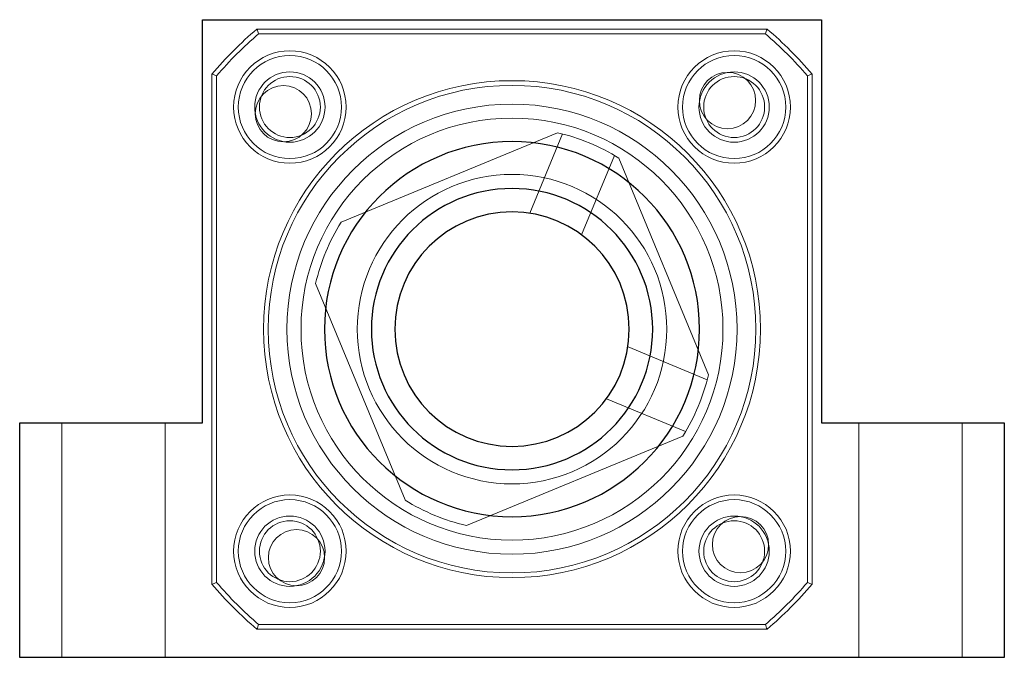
# Model space of a CAD drawing. Header units: millimetres. Extents: x 6686 to 7050, y 6542 to 6876.
# Tile 2 of 2: x 6945 to 7050, y 6675 to 6743. Entities that reach past the tile are written whole.
import ezdxf
from ezdxf.lldxf.tags import DXFTag

# ---------------------------------------------------------------- set-up
doc = ezdxf.new("R2010")
doc.units = ezdxf.units.MM
doc.layers.add('1', color=7, linetype='CONTINUOUS', true_color=0xffffff)
tags = doc.linetypes.add('DASHED', pattern=[25.72, 12.86, -12.86]).pattern_tags.tags
tags[6:7] = [DXFTag(74, 4), DXFTag(75, 0), DXFTag(340, '0'), DXFTag(46, 0.0), DXFTag(50, 0.0), DXFTag(44, 0.0), DXFTag(45, 0.0)]
tags[4:5] = [DXFTag(74, 4), DXFTag(75, 0), DXFTag(340, '0'), DXFTag(46, 0.0), DXFTag(50, 0.0), DXFTag(44, 0.0), DXFTag(45, 0.0)]

msp = doc.modelspace()

# ---------------------------------------------------------------- linework, layer by layer
at = {"layer": '1', "color": 7, "linetype": 'Continuous'}
for p, q in [((6964.37, 6700.31), (6964.37, 6743.31)), ((6964.37, 6743.31), (7030.37, 6743.31)), ((7030.37, 6743.31), (7030.37, 6700.31)), ((6944.87, 6675.31), (6944.87, 6700.31)), ((6944.87, 6700.31), (6964.37, 6700.31)), ((7030.37, 6700.31), (7049.87, 6700.31)), ((7049.87, 6700.31), (7049.87, 6675.31)), ((7049.87, 6675.31), (6944.87, 6675.31))]:
    msp.add_line(p, q, dxfattribs=at)
at = {"layer": '1', "color": 253, "linetype": 'DASHED', "lineweight": 5}
for p, q in [((6970.17, 6742.31), (7024.57, 6742.31)), ((7024.39, 6741.81), (6970.35, 6741.81)), ((6965.37, 6683.11), (6965.37, 6737.52)), ((6965.87, 6737.33), (6965.87, 6683.29)), ((7028.87, 6683.29), (7028.87, 6737.33)), ((7029.37, 6737.52), (7029.37, 6683.11)), ((7002.23, 6731.26), (6979.14, 6721.72)), ((7002.77, 6731.13), (6999.26, 6722.68)), ((7004.79, 6720.37), (7008.3, 6728.82)), ((7018.31, 6705.45), (7008.77, 6728.54)), ((6976.43, 6715.17), (6985.96, 6692.09)), ((7018.19, 6704.92), (7009.74, 6708.43)), ((7007.43, 6702.89), (7015.88, 6699.38)), ((6949.37, 6700.31), (6949.37, 6675.31)), ((6960.37, 6675.31), (6960.37, 6700.31)), ((7034.37, 6700.31), (7034.37, 6675.31)), ((7045.37, 6675.31), (7045.37, 6700.31)), ((6992.51, 6689.37), (7015.59, 6698.91)), ((7024.57, 6678.31), (6970.17, 6678.31)), ((6970.35, 6678.81), (7024.39, 6678.81))]:
    msp.add_line(p, q, dxfattribs=at)
for centre, radius in [((6973.68, 6734), 6), ((7021.06, 6734), 6), ((6973.68, 6734), 3.25), ((7021.06, 6734), 3.25), ((6997.37, 6710.31), 24), ((6997.37, 6710.31), 22.5), ((6997.37, 6710.31), 16.5), ((6973.68, 6686.63), 6), ((7021.06, 6686.63), 6), ((6973.68, 6686.63), 3.25), ((7021.06, 6686.63), 3.25)]:
    msp.add_circle(centre, radius, dxfattribs=at)
at = {"layer": '1', "color": 253, "linetype": 'DASHED', "lineweight": 5, "extrusion": (6.12303e-17, 1.22461e-16, -1)}
for centre, radius in [((-6973.68, 6734), 5.5), ((-7021.06, 6734), 5.5), ((-6973.68, 6734), 3.75), ((-7021.06, 6734), 3.75), ((-6973.68, 6686.63), 5.5), ((-7021.06, 6686.63), 5.5), ((-6973.68, 6686.63), 3.75), ((-7021.06, 6686.63), 3.75)]:
    msp.add_circle(centre, radius, dxfattribs=at)
at = {"layer": '1', "color": 253, "linetype": 'DASHED', "lineweight": 5, "extrusion": (-6.12303e-17, -1.22461e-16, -1)}
for centre, radius in [((-6997.37, 6710.31), 26.5), ((-7020.35, 6734.69), 3), ((-6972.99, 6733.29), 3), ((-6997.37, 6710.31), 26), ((-7021.74, 6687.33), 3), ((-6974.39, 6685.94), 3)]:
    msp.add_circle(centre, radius, dxfattribs=at)
at = {"layer": '1', "color": 7, "linetype": 'Continuous', "extrusion": (-6.12303e-17, -1.22461e-16, -1)}
for radius in [20, 15, 12.5]:
    msp.add_circle((-6997.37, 6710.31), radius, dxfattribs=at)
at = {"layer": '1', "color": 253, "linetype": 'DASHED', "lineweight": 5, "extrusion": (6.12303e-17, 1.22461e-16, -1)}
for start, end in [(40.3676, 49.6324), (130.3676, 139.6324), (310.3676, 319.6324), (220.3676, 229.6324)]:
    msp.add_arc((-6997.37, 6710.31), 42, start, end, dxfattribs=at)
at = {"layer": '1', "color": 253, "linetype": 'DASHED', "lineweight": 5}
for radius, start, end in [(41.5, 130.6207, 139.3793), (41.5, 40.6207, 49.3793), (21.5, 57.9643, 76.9323), (21.5, 147.9643, 166.9323), (21.5, 327.9643, 346.9323), (21.5, 237.9643, 256.9323), (41.5, 220.6207, 229.3793), (41.5, 310.6207, 319.3793)]:
    msp.add_arc((6997.37, 6710.31), radius, start, end, dxfattribs=at)
for points in [[(6970.17, 6742.31), (6970.23, 6742.15), (6970.29, 6741.98), (6970.35, 6741.81)], [(7024.57, 6742.31), (7024.51, 6742.15), (7024.45, 6741.98), (7024.39, 6741.81)], [(6965.87, 6737.33), (6965.7, 6737.39), (6965.54, 6737.46), (6965.37, 6737.52)], [(7029.37, 6737.52), (7029.2, 6737.46), (7029.04, 6737.39), (7028.87, 6737.33)], [(6965.87, 6683.29), (6965.7, 6683.23), (6965.54, 6683.17), (6965.37, 6683.11)], [(7029.37, 6683.11), (7029.2, 6683.17), (7029.04, 6683.23), (7028.87, 6683.29)], [(6970.35, 6678.81), (6970.29, 6678.65), (6970.23, 6678.48), (6970.17, 6678.31)], [(7024.57, 6678.31), (7024.51, 6678.48), (7024.45, 6678.65), (7024.39, 6678.81)], [(7024.39, 6678.81), (7024.45, 6678.65), (7024.51, 6678.48), (7024.57, 6678.31)]]:
    msp.add_open_spline(points, degree=3, dxfattribs=at)

doc.saveas('drawing.dxf')
